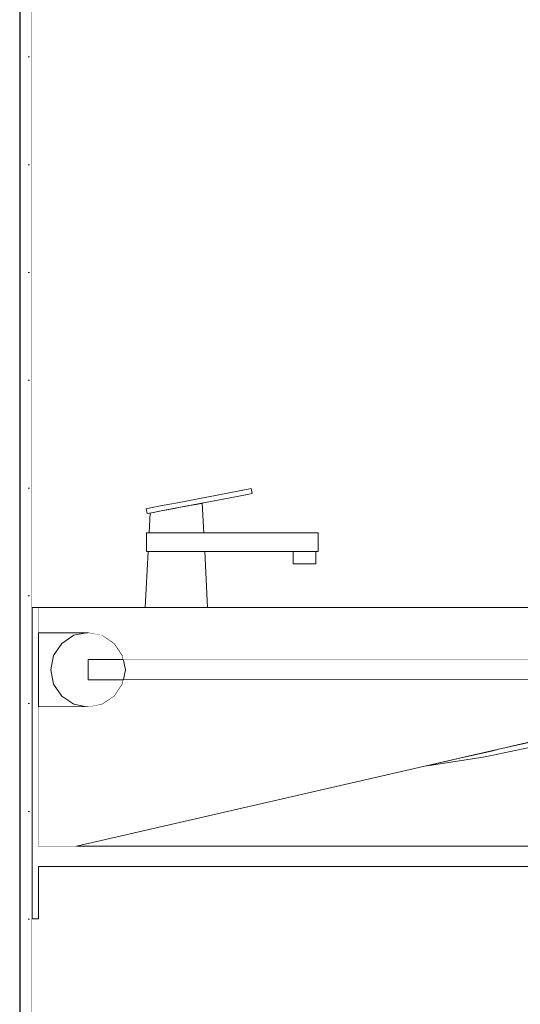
# Model space of a CAD drawing. Header units: millimetres. Extents: x 90539 to 127778, y -34922 to 14506.
# Tile 65 of 256: x 109668 to 110070, y 581 to 1372. Entities that reach past the tile are written whole.
import ezdxf

# ---------------------------------------------------------------- set-up
doc = ezdxf.new("R2010")
doc.units = ezdxf.units.MM
doc.header["$MEASUREMENT"] = 0
doc.linetypes.add('Wipeout_Contour', pattern=[1000, 0, -1000])
for name, color, linetype in [('Nowe_A-Armatura', 7, 'Continuous'), ('Nowe_A-Meble-Kuchnia', 7, 'Continuous'), ('Nowe_A-Wymiary-Wewnętrzne', 7, 'Continuous'), ('Nowe_A-Wymiary-Zewnętrzne', 7, 'Continuous'), ('Nowe_A-Ściany-Działowe', 7, 'Continuous'), ('Nowe_A-Ściany-Wewnętrzne', 7, 'Continuous')]:
    doc.layers.add(name, color=color, linetype=linetype)
for name, color, linetype, lineweight in [('Nowe_A-Armatura_Nr_pióra__22', 8, 'Continuous', 25), ('Nowe_A-Armatura_Nr_pióra__24', 7, 'Continuous', 15), ('Nowe_A-Meble-Kuchnia_Nr_pióra__2', 8, 'Continuous', 13), ('Nowe_A-Wymiary-Wewnętrzne_Nr_pióra__46', 5, 'Continuous', 15), ('Nowe_A-Wymiary-Zewnętrzne_Nr_pióra__46', 5, 'Continuous', 15), ('Nowe_A-Ściany-Wewnętrzne_Nr_pióra__27', 7, 'Continuous', 25), ('Nowe_A-Ściany-Wewnętrzne_Nr_pióra__47', 7, 'Continuous', 15)]:
    doc.layers.add(name, color=color, linetype=linetype, lineweight=lineweight)
for name, color, linetype, lineweight, true_color in [('Nowe_A-Wymiary-Wewnętrzne_Nr_pióra__45', 7, 'Continuous', 15, 0x40a5ff), ('Nowe_A-Wymiary-Wewnętrzne_Nr_pióra__85', 7, 'Continuous', 13, 0x80c2ff), ('Nowe_A-Wymiary-Zewnętrzne_Nr_pióra__45', 7, 'Continuous', 15, 0x40a5ff), ('Nowe_A-Wymiary-Zewnętrzne_Nr_pióra__85', 7, 'Continuous', 13, 0x80c2ff)]:
    doc.layers.add(name, color=color, linetype=linetype, lineweight=lineweight, true_color=true_color)
doc.styles.add('STYL_AUTOMATYCZNY_2', font='arial.ttf')
doc.dimstyles.new('STYL_AUTOMATYCZNY__1', dxfattribs={"dimtxt": 125, "dimasz": 47.5, "dimexe": 0.18, "dimexo": 20, "dimgap": 0, "dimtad": 1, "dimdec": 1, "dimlfac": 0.1, "dimzin": 0, "dimdsep": 46, "dimtxsty": 'STYL_AUTOMATYCZNY_2', "dimblk": 'ARROWHEAD_11', "dimblk1": 'ARROWHEAD_11', "dimblk2": 'ARROWHEAD_11', "dimcen": 0.09, "dimclrd": 256, "dimclre": 256, "dimclrt": 5, "dimadec": 1, "dimazin": 0, "dimtfac": 1, "dimtdec": 4, "dimtmove": 0, "dimatfit": 3, "dimfxl": 0, "dimtolj": 1, "dimtzin": 0, "dimarcsym": 0})

# ---------------------------------------------------------------- blocks, each defined once
blk = doc.blocks.new('ElemPrzekroju_21')
at = {"layer": 'Nowe_A-Ściany-Wewnętrzne', "linetype": 'Continuous', "lineweight": 0, "true_color": 0x000000}
h = blk.add_hatch(dxfattribs=at)
h.set_pattern_fill('Tynk', color=18, style=0, pattern_type=2)
h.set_pattern_definition([(0, (0, 0), (0, 86.60254), [0, -50]), (0, (25, 43.3), (0, 86.60254), [0, -50])])
h.paths.add_polyline_path([(109677.6, 2550), (109667.6, 2550), (109667.6, 2500), (109667.6, -20), (109677.6, -20)])
at = {"layer": 'Nowe_A-Ściany-Wewnętrzne_Nr_pióra__27', "color": 7, "linetype": 'Continuous', "lineweight": 25, "flags": 128}
blk.add_lwpolyline([(109667.6, 2550), (109667.6, 2500), (109667.6, -20), (109667.6, -70), (109667.6, -210)], dxfattribs=at)
at = {"layer": 'Nowe_A-Ściany-Wewnętrzne_Nr_pióra__47', "color": 7, "linetype": 'Continuous', "lineweight": 15}
for p, q in [((109677.6, 2080), (109677.6, 900)), ((109677.6, 900), (109677.6, 650)), ((109677.6, 650), (109677.6, 0))]:
    blk.add_line(p, q, dxfattribs=at)
blk = doc.blocks.new('ElemPrzekroju_25')
at = {"color": 254, "linetype": 'Wipeout_Contour', "lineweight": 0, "ltscale": 6815411.693442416}
blk.add_wipeout([(109677.6, 2540), (109677.6, 2100), (110477.6, 2100), (110477.6, 519.19), (110503.66, 549.44), (110520.6, 562.24), (110520.6, 2117), (111654.6, 2117), (111654.6, 0), (111973.1, 0), (111973.1, 2.45), (111943.06, 2.45), (111910.44, 86.95), (111909.1, 94.15), (111909.1, 204.5), (111973.1, 204.5), (111973.1, 205.5), (111908.1, 205.5), (111908.1, 228.49), (111870.92, 228.49), (111870.92, 232.26), (111870.92, 232.76), (111870.9, 257.12), (111870.92, 260.3), (111870.92, 477.41), (111870.9, 514.77), (111870.92, 548.64), (111870.92, 566.63), (111870.72, 573.91), (111870.15, 590.35), (111869.58, 605.28), (111868.94, 621.57), (111868.28, 635.36), (111867.53, 651.5), (111866.73, 666.91), (111866.46, 675.53), (111870.87, 676.73), (111870.92, 687.28), (111870.92, 691.98), (111870.92, 692.51), (111908.1, 692.51), (111908.1, 717), (111918.49, 749.19), (111892.43, 753.66), (111890.42, 755.43), (111889.48, 757.69), (111889.61, 759.5), (111889.69, 759.95), (111890.43, 764.33), (111895.67, 795.02), (111896.27, 798.52), (111897.03, 800.85), (111898.43, 802.31), (111900.88, 803.3), (111934.17, 797.72), (111934, 797.19), (111947.82, 839.98), (111973.27, 839.98), (111973.27, 840), (112527.6, 840), (112527.6, 2540)], dxfattribs=at).dxf.layer = 'Nowe_A-Ściany-Działowe'
at = {"color": 254, "linetype": 'Wipeout_Contour', "lineweight": 0, "ltscale": 5504595.085087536}
blk.add_wipeout([(109677.6, 900), (109768.6, 900), (109770.85, 945), (109769.6, 945), (109769.6, 960), (109771.6, 960), (109772.39, 975.96), (109770.06, 975.52), (109769.32, 979.45), (109853.83, 995.55), (109854.58, 991.62), (109814.4, 983.96), (109815.6, 960), (109907.6, 960), (109907.6, 945), (109905.6, 945), (109905.6, 935), (109887.6, 935), (109887.6, 945), (109816.35, 945), (109818.6, 900), (110265.95, 900), (110265.95, 858.18), (110352.6, 858.18), (110384.43, 851.85), (110411.41, 833.82), (110429.44, 806.83), (110435.78, 775), (110429.44, 743.17), (110411.41, 716.18), (110384.43, 698.15), (110352.6, 691.82), (109682.6, 691.82), (109682.6, 650), (109677.6, 650), (109677.6, 0), (110457.6, 0), (110457.6, 111.85), (110445.13, 133.33), (110443.83, 136.11), (110424.55, 187.11), (110412.68, 242.45), (110408.67, 300), (110412.68, 357.55), (110424.55, 412.89), (110443.83, 463.89), (110445.13, 466.67), (110457.6, 488.15), (110457.6, 2080), (109677.6, 2080)], dxfattribs=at).dxf.layer = 'Nowe_A-Ściany-Działowe'
at = {"color": 254, "linetype": 'Wipeout_Contour', "lineweight": 0, "ltscale": 1984307.954229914}
blk.add_wipeout([(109994.79, 772.92), (109713.18, 708.18), (110352.6, 708.18), (110378.17, 713.27), (110399.84, 727.75), (110414.33, 749.43), (110419.42, 775), (110414.33, 800.57), (110399.84, 822.25), (110378.17, 836.73), (110352.6, 841.82), (110265.95, 841.82), (110265.95, 820), (110199.6, 820), (110168.96, 812.96), (110103.85, 793.33), (110041.92, 780), (109998.57, 773.33)], dxfattribs=at).dxf.layer = 'Nowe_A-Ściany-Działowe'
blk = doc.blocks.new('ElemPrzekroju_27')
at = {"layer": 'Nowe_A-Armatura_Nr_pióra__24', "color": 7, "linetype": 'Continuous', "lineweight": 15}
for p, q in [((109682.6, 900), (109677.6, 900)), ((109682.6, 691.82), (109682.6, 650)), ((109682.6, 650), (109677.6, 650))]:
    blk.add_line(p, q, dxfattribs=at)
at = {"color": 254, "linetype": 'Wipeout_Contour', "lineweight": 0, "ltscale": 1206754.256732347}
blk.add_wipeout([(109682.6, 820), (109722.6, 820), (109711.12, 822.28), (109701.38, 828.79), (109694.88, 838.52), (109692.6, 850), (109694.88, 861.48), (109701.38, 871.21), (109711.12, 877.72), (109722.6, 880), (109682.6, 880)], dxfattribs=at).dxf.layer = 'Nowe_A-Armatura'
at = {"layer": 'Nowe_A-Armatura_Nr_pióra__22', "color": 8, "linetype": 'Continuous', "lineweight": 25}
for p, q in [((109682.6, 880), (109722.6, 880)), ((109722.6, 820), (109682.6, 820))]:
    blk.add_line(p, q, dxfattribs=at)
at = {"layer": 'Nowe_A-Armatura_Nr_pióra__24', "color": 7, "linetype": 'Continuous', "lineweight": 15}
for p, q in [((109682.6, 900), (109682.6, 708.18)), ((109722.6, 858.18), (109722.6, 841.82))]:
    blk.add_line(p, q, dxfattribs=at)
at = {"layer": 'Nowe_A-Armatura_Nr_pióra__24', "color": 7, "linetype": 'Continuous', "lineweight": 15, "flags": 128}
blk.add_lwpolyline([(109694.88, 838.52), (109701.38, 828.79), (109711.12, 822.28), (109722.6, 820), (109734.08, 822.28), (109743.81, 828.79), (109750.31, 838.52), (109752.6, 850), (109750.31, 861.48), (109743.81, 871.21), (109734.08, 877.72), (109722.6, 880), (109711.12, 877.72), (109701.38, 871.21), (109694.88, 861.48), (109692.6, 850)], close=True, dxfattribs=at)
for points in [[(109722.6, 858.18), (110352.6, 858.18), (110384.43, 851.85), (110411.41, 833.82), (110429.44, 806.83), (110435.78, 775), (110429.44, 743.17), (110411.41, 716.18), (110384.43, 698.15), (110352.6, 691.82), (109682.6, 691.82)], [(109722.6, 841.82), (110352.6, 841.82), (110378.17, 836.73), (110399.84, 822.25), (110414.33, 800.57), (110419.42, 775), (110414.33, 749.43), (110399.84, 727.75), (110378.17, 713.27), (110352.6, 708.18), (109682.6, 708.18)]]:
    blk.add_lwpolyline(points, dxfattribs=at)
blk = doc.blocks.new('ElemPrzekroju_366')
at = {"color": 254, "linetype": 'Wipeout_Contour', "lineweight": 0, "ltscale": 439429.749413}
blk.add_wipeout([(109854.58, 991.62), (109853.83, 995.55), (109851.31, 995.07), (109852.06, 991.14)], dxfattribs=at).dxf.layer = 'Nowe_A-Meble-Kuchnia'
at = {"color": 254, "linetype": 'Wipeout_Contour', "lineweight": 0, "ltscale": 439271.525625}
blk.add_wipeout([(109811.63, 983.44), (109812.65, 960), (109815.6, 960), (109814.4, 983.96)], dxfattribs=at).dxf.layer = 'Nowe_A-Meble-Kuchnia'
at = {"color": 254, "linetype": 'Wipeout_Contour', "lineweight": 0, "ltscale": 548888.401768}
blk.add_wipeout([(109771.6, 960), (109773.34, 960), (109774.54, 960), (109775.26, 976.51), (109772.39, 975.96)], dxfattribs=at).dxf.layer = 'Nowe_A-Meble-Kuchnia'
at = {"color": 254, "linetype": 'Wipeout_Contour', "lineweight": 0, "ltscale": 439593.464463}
blk.add_wipeout([(109896.6, 935), (109896.6, 945), (109892.1, 945), (109892.1, 935)], dxfattribs=at).dxf.layer = 'Nowe_A-Meble-Kuchnia'
at = {"color": 254, "linetype": 'Wipeout_Contour', "lineweight": 0, "ltscale": 439636.051363}
blk.add_wipeout([(109905.6, 935), (109905.6, 945), (109904.39, 945), (109904.39, 935)], dxfattribs=at).dxf.layer = 'Nowe_A-Meble-Kuchnia'
at = {"color": 254, "linetype": 'Wipeout_Contour', "lineweight": 0, "ltscale": 988499.554669}
blk.add_wipeout([(109682.6, 880), (109722.6, 880), (109734.08, 877.72), (109743.81, 871.21), (109750.31, 861.48), (109750.97, 858.18), (110199.6, 858.18), (110199.6, 900), (109682.6, 900)], dxfattribs=at).dxf.layer = 'Nowe_A-Meble-Kuchnia'
at = {"color": 254, "linetype": 'Wipeout_Contour', "lineweight": 0, "ltscale": 769124.238733}
blk.add_wipeout([(109734.08, 822.28), (109722.6, 820), (110199.6, 820), (110199.6, 841.82), (109750.97, 841.82), (109750.31, 838.52), (109743.81, 828.79)], dxfattribs=at).dxf.layer = 'Nowe_A-Meble-Kuchnia'
at = {"color": 254, "linetype": 'Wipeout_Contour', "lineweight": 0, "ltscale": 439410.775091}
blk.add_wipeout([(109852.06, 991.14), (109851.31, 995.07), (109844.36, 993.74), (109845.11, 989.81)], dxfattribs=at).dxf.layer = 'Nowe_A-Meble-Kuchnia'
at = {"color": 254, "linetype": 'Wipeout_Contour', "lineweight": 0, "ltscale": 439250.164604}
blk.add_wipeout([(109811.63, 983.44), (109804.05, 981.99), (109804.6, 960), (109812.65, 960)], dxfattribs=at).dxf.layer = 'Nowe_A-Meble-Kuchnia'
at = {"color": 254, "linetype": 'Wipeout_Contour', "lineweight": 0, "ltscale": 548877.753797}
blk.add_wipeout([(109770.85, 945), (109768.6, 900), (109771.95, 900), (109773.89, 945), (109773.34, 945)], dxfattribs=at).dxf.layer = 'Nowe_A-Meble-Kuchnia'
at = {"color": 254, "linetype": 'Wipeout_Contour', "lineweight": 0, "ltscale": 439279.050746}
blk.add_wipeout([(109816.35, 945), (109813.3, 945), (109815.25, 900), (109818.6, 900)], dxfattribs=at).dxf.layer = 'Nowe_A-Meble-Kuchnia'
at = {"color": 254, "linetype": 'Wipeout_Contour', "lineweight": 0, "ltscale": 439577.876576}
blk.add_wipeout([(109892.1, 935), (109892.1, 945), (109888.8, 945), (109888.8, 935)], dxfattribs=at).dxf.layer = 'Nowe_A-Meble-Kuchnia'
at = {"color": 254, "linetype": 'Wipeout_Contour', "lineweight": 0, "ltscale": 439627.051692}
blk.add_wipeout([(109904.39, 935), (109904.39, 945), (109901.1, 945), (109901.1, 935)], dxfattribs=at).dxf.layer = 'Nowe_A-Meble-Kuchnia'
at = {"color": 254, "linetype": 'Wipeout_Contour', "lineweight": 0, "ltscale": 439289.597055}
blk.add_wipeout([(109682.6, 820), (109682.6, 708.18), (109713.18, 708.18), (110199.6, 820)], dxfattribs=at).dxf.layer = 'Nowe_A-Meble-Kuchnia'
at = {"layer": 'Nowe_A-Meble-Kuchnia_Nr_pióra__2', "color": 8, "linetype": 'Continuous', "lineweight": 13}
for p, q in [((109853.83, 995.55), (109851.31, 995.07)), ((109854.58, 991.62), (109852.06, 991.14)), ((109854.58, 991.62), (109853.83, 995.55))]:
    blk.add_line(p, q, dxfattribs=at)
at = {"color": 254, "linetype": 'Wipeout_Contour', "lineweight": 0, "ltscale": 439377.465184}
blk.add_wipeout([(109844.36, 993.74), (109834.68, 991.9), (109835.43, 987.97), (109845.11, 989.81)], dxfattribs=at).dxf.layer = 'Nowe_A-Meble-Kuchnia'
at = {"color": 254, "linetype": 'Wipeout_Contour', "lineweight": 0, "ltscale": 439213.040678}
blk.add_wipeout([(109793.6, 960), (109804.6, 960), (109804.05, 981.99), (109793.6, 980)], dxfattribs=at).dxf.layer = 'Nowe_A-Meble-Kuchnia'
at = {"color": 254, "linetype": 'Wipeout_Contour', "lineweight": 0, "ltscale": 439644.392952}
blk.add_wipeout([(109906.35, 945), (109907.6, 945), (109907.6, 960), (109906.35, 960)], dxfattribs=at).dxf.layer = 'Nowe_A-Meble-Kuchnia'
at = {"color": 254, "linetype": 'Wipeout_Contour', "lineweight": 0, "ltscale": 439255.199834}
blk.add_wipeout([(109804.97, 945), (109806.1, 900), (109815.25, 900), (109813.3, 945)], dxfattribs=at).dxf.layer = 'Nowe_A-Meble-Kuchnia'
at = {"color": 254, "linetype": 'Wipeout_Contour', "lineweight": 0, "ltscale": 439568.876905}
blk.add_wipeout([(109888.8, 935), (109888.8, 945), (109887.6, 945), (109887.6, 935)], dxfattribs=at).dxf.layer = 'Nowe_A-Meble-Kuchnia'
at = {"color": 254, "linetype": 'Wipeout_Contour', "lineweight": 0, "ltscale": 439611.463805}
blk.add_wipeout([(109901.1, 935), (109901.1, 945), (109896.6, 945), (109896.6, 935)], dxfattribs=at).dxf.layer = 'Nowe_A-Meble-Kuchnia'
at = {"color": 254, "linetype": 'Wipeout_Contour', "lineweight": 0, "ltscale": 330125.580309}
blk.add_wipeout([(110025.6, 780), (110031.68, 780), (110059.64, 787.83)], dxfattribs=at).dxf.layer = 'Nowe_A-Meble-Kuchnia'
at = {"layer": 'Nowe_A-Meble-Kuchnia_Nr_pióra__2', "color": 8, "linetype": 'Continuous', "lineweight": 13}
for p, q in [((109851.31, 995.07), (109844.36, 993.74)), ((109852.06, 991.14), (109845.11, 989.81)), ((109888.8, 935), (109887.6, 935)), ((109892.1, 935), (109888.8, 935)), ((109896.6, 935), (109892.1, 935)), ((109901.1, 935), (109896.6, 935)), ((109904.39, 935), (109901.1, 935)), ((109905.6, 935), (109904.39, 935))]:
    blk.add_line(p, q, dxfattribs=at)
at = {"color": 254, "linetype": 'Wipeout_Contour', "lineweight": 0, "ltscale": 439169.915229}
blk.add_wipeout([(109782.6, 960), (109793.6, 960), (109793.6, 980), (109783.05, 977.99)], dxfattribs=at).dxf.layer = 'Nowe_A-Meble-Kuchnia'
at = {"color": 254, "linetype": 'Wipeout_Contour', "lineweight": 0, "ltscale": 439634.959655}
blk.add_wipeout([(109902.88, 945), (109906.35, 945), (109906.35, 960), (109902.88, 960)], dxfattribs=at).dxf.layer = 'Nowe_A-Meble-Kuchnia'
at = {"color": 254, "linetype": 'Wipeout_Contour', "lineweight": 0, "ltscale": 439213.858431}
blk.add_wipeout([(109793.6, 945), (109793.6, 900), (109806.1, 900), (109804.97, 945)], dxfattribs=at).dxf.layer = 'Nowe_A-Meble-Kuchnia'
at = {"color": 254, "linetype": 'Wipeout_Contour', "lineweight": 0, "ltscale": 440275.046469}
blk.add_wipeout([(110031.68, 780), (110089.22, 793.33), (110083.6, 793.33), (110059.64, 787.83)], dxfattribs=at).dxf.layer = 'Nowe_A-Meble-Kuchnia'
at = {"layer": 'Nowe_A-Meble-Kuchnia_Nr_pióra__2', "color": 8, "linetype": 'Continuous', "lineweight": 13}
blk.add_line((109907.6, 945), (109907.6, 960), dxfattribs=at)
at = {"color": 254, "linetype": 'Wipeout_Contour', "lineweight": 0, "ltscale": 439132.505102}
blk.add_wipeout([(109774.54, 960), (109782.6, 960), (109783.05, 977.99), (109775.26, 976.51)], dxfattribs=at).dxf.layer = 'Nowe_A-Meble-Kuchnia'
at = {"color": 254, "linetype": 'Wipeout_Contour', "lineweight": 0, "ltscale": 439618.237497}
blk.add_wipeout([(109897.98, 945), (109902.88, 945), (109902.88, 960), (109897.98, 960)], dxfattribs=at).dxf.layer = 'Nowe_A-Meble-Kuchnia'
at = {"color": 254, "linetype": 'Wipeout_Contour', "lineweight": 0, "ltscale": 439165.930119}
blk.add_wipeout([(109781.1, 900), (109793.6, 900), (109793.6, 945), (109782.22, 945)], dxfattribs=at).dxf.layer = 'Nowe_A-Meble-Kuchnia'
at = {"color": 254, "linetype": 'Wipeout_Contour', "lineweight": 0, "ltscale": 330166.85791}
blk.add_wipeout([(110031.68, 780), (110037.18, 780), (110089.22, 793.33)], dxfattribs=at).dxf.layer = 'Nowe_A-Meble-Kuchnia'
at = {"layer": 'Nowe_A-Meble-Kuchnia_Nr_pióra__2', "color": 8, "linetype": 'Continuous', "lineweight": 13}
for p, q in [((109906.35, 960), (109902.88, 960)), ((109907.6, 960), (109906.35, 960)), ((109906.35, 945), (109902.88, 945)), ((109905.6, 935), (109905.6, 945)), ((109907.6, 945), (109906.35, 945))]:
    blk.add_line(p, q, dxfattribs=at)
at = {"color": 254, "linetype": 'Wipeout_Contour', "lineweight": 0, "ltscale": 439172.256664}
blk.add_wipeout([(109795.29, 980.32), (109794.54, 984.25), (109782.07, 981.88), (109782.82, 977.95)], dxfattribs=at).dxf.layer = 'Nowe_A-Meble-Kuchnia'
at = {"color": 254, "linetype": 'Wipeout_Contour', "lineweight": 0, "ltscale": 439405.779012}
blk.add_wipeout([(109796.65, 960), (109796.65, 945), (109897.98, 945), (109897.98, 960)], dxfattribs=at).dxf.layer = 'Nowe_A-Meble-Kuchnia'
at = {"color": 254, "linetype": 'Wipeout_Contour', "lineweight": 0, "ltscale": 439124.588718}
blk.add_wipeout([(109771.95, 900), (109781.1, 900), (109782.22, 945), (109773.89, 945)], dxfattribs=at).dxf.layer = 'Nowe_A-Meble-Kuchnia'
at = {"color": 254, "linetype": 'Wipeout_Contour', "lineweight": 0, "ltscale": 330231.579869}
blk.add_wipeout([(110089.22, 793.33), (110037.18, 780), (110097.07, 793.33)], dxfattribs=at).dxf.layer = 'Nowe_A-Meble-Kuchnia'
at = {"color": 254, "linetype": 'Wipeout_Contour', "lineweight": 0, "ltscale": 330075.282504}
blk.add_wipeout([(110025.6, 780), (110009.96, 776.4), (110031.68, 780)], dxfattribs=at).dxf.layer = 'Nowe_A-Meble-Kuchnia'
at = {"layer": 'Nowe_A-Meble-Kuchnia_Nr_pióra__2', "color": 8, "linetype": 'Continuous', "lineweight": 13}
for p, q in [((109902.88, 960), (109897.98, 960)), ((109818.6, 900), (109816.35, 945)), ((109887.6, 935), (109887.6, 945)), ((109902.88, 945), (109897.98, 945)), ((110199.6, 900), (109682.6, 900))]:
    blk.add_line(p, q, dxfattribs=at)
at = {"color": 254, "linetype": 'Wipeout_Contour', "lineweight": 0, "ltscale": 439277.655035}
blk.add_wipeout([(109835.43, 987.97), (109834.68, 991.9), (109794.54, 984.25), (109795.29, 980.32)], dxfattribs=at).dxf.layer = 'Nowe_A-Meble-Kuchnia'
at = {"color": 254, "linetype": 'Wipeout_Contour', "lineweight": 0, "ltscale": 439128.617067}
blk.add_wipeout([(109782.07, 981.88), (109772.76, 980.1), (109773.5, 976.17), (109782.82, 977.95)], dxfattribs=at).dxf.layer = 'Nowe_A-Meble-Kuchnia'
at = {"color": 254, "linetype": 'Wipeout_Contour', "lineweight": 0, "ltscale": 439176.624628}
blk.add_wipeout([(109783.4, 945), (109796.65, 945), (109796.65, 960), (109783.4, 960)], dxfattribs=at).dxf.layer = 'Nowe_A-Meble-Kuchnia'
at = {"color": 254, "linetype": 'Wipeout_Contour', "lineweight": 0, "ltscale": 330183.779975}
blk.add_wipeout([(110037.18, 780), (110040.71, 780), (110097.07, 793.33)], dxfattribs=at).dxf.layer = 'Nowe_A-Meble-Kuchnia'
at = {"color": 254, "linetype": 'Wipeout_Contour', "lineweight": 0, "ltscale": 330051.943589}
blk.add_wipeout([(110009.96, 776.4), (110001.85, 774.54), (110031.68, 780)], dxfattribs=at).dxf.layer = 'Nowe_A-Meble-Kuchnia'
at = {"layer": 'Nowe_A-Meble-Kuchnia_Nr_pióra__2', "color": 8, "linetype": 'Continuous', "lineweight": 13}
for p, q in [((109834.68, 991.9), (109794.54, 984.25)), ((109844.36, 993.74), (109834.68, 991.9)), ((109845.11, 989.81), (109835.43, 987.97)), ((109794.54, 984.25), (109782.07, 981.88)), ((109835.43, 987.97), (109795.29, 980.32)), ((109815.6, 960), (109814.4, 983.96)), ((109795.29, 980.32), (109782.82, 977.95)), ((109897.98, 960), (109796.65, 960)), ((109897.98, 945), (109796.65, 945))]:
    blk.add_line(p, q, dxfattribs=at)
at = {"color": 254, "linetype": 'Wipeout_Contour', "lineweight": 0, "ltscale": 439103.060265}
blk.add_wipeout([(109773.5, 976.17), (109772.76, 980.1), (109769.32, 979.45), (109770.06, 975.52)], dxfattribs=at).dxf.layer = 'Nowe_A-Meble-Kuchnia'
at = {"color": 254, "linetype": 'Wipeout_Contour', "lineweight": 0, "ltscale": 439130.013973}
blk.add_wipeout([(109773.34, 960), (109773.34, 945), (109783.4, 945), (109783.4, 960)], dxfattribs=at).dxf.layer = 'Nowe_A-Meble-Kuchnia'
at = {"color": 254, "linetype": 'Wipeout_Contour', "lineweight": 0, "ltscale": 330247.960954}
blk.add_wipeout([(110097.07, 793.33), (110040.71, 780), (110102.12, 793.33)], dxfattribs=at).dxf.layer = 'Nowe_A-Meble-Kuchnia'
at = {"layer": 'Nowe_A-Meble-Kuchnia_Nr_pióra__2', "color": 8, "linetype": 'Continuous', "lineweight": 13}
for p, q in [((109782.07, 981.88), (109772.76, 980.1)), ((109772.76, 980.1), (109769.32, 979.45)), ((109770.06, 975.52), (109769.32, 979.45)), ((109773.5, 976.17), (109770.06, 975.52)), ((109782.82, 977.95), (109773.5, 976.17)), ((109796.65, 960), (109783.4, 960)), ((109796.65, 945), (109783.4, 945))]:
    blk.add_line(p, q, dxfattribs=at)
at = {"color": 254, "linetype": 'Wipeout_Contour', "lineweight": 0, "ltscale": 439102.401463}
blk.add_wipeout([(109769.6, 945), (109773.34, 945), (109773.34, 960), (109769.6, 960)], dxfattribs=at).dxf.layer = 'Nowe_A-Meble-Kuchnia'
at = {"color": 254, "linetype": 'Wipeout_Contour', "lineweight": 0, "ltscale": 330193.610004}
blk.add_wipeout([(110040.71, 780), (110041.92, 780), (110102.12, 793.33)], dxfattribs=at).dxf.layer = 'Nowe_A-Meble-Kuchnia'
at = {"layer": 'Nowe_A-Meble-Kuchnia_Nr_pióra__2', "color": 8, "linetype": 'Continuous', "lineweight": 13}
for p, q in [((109771.6, 960), (109772.39, 975.96)), ((109773.34, 960), (109769.6, 960)), ((109769.6, 945), (109769.6, 960)), ((109783.4, 960), (109773.34, 960)), ((109768.6, 900), (109770.85, 945)), ((109773.34, 945), (109769.6, 945)), ((109783.4, 945), (109773.34, 945))]:
    blk.add_line(p, q, dxfattribs=at)
at = {"color": 254, "linetype": 'Wipeout_Contour', "lineweight": 0, "ltscale": 330255.905118}
blk.add_wipeout([(110102.12, 793.33), (110041.92, 780), (110103.85, 793.33)], dxfattribs=at).dxf.layer = 'Nowe_A-Meble-Kuchnia'
at = {"color": 254, "linetype": 'Wipeout_Contour', "lineweight": 0, "ltscale": 440081.387395}
blk.add_wipeout([(110001.85, 774.54), (109999.62, 774.03), (110037.18, 780), (110031.68, 780)], dxfattribs=at).dxf.layer = 'Nowe_A-Meble-Kuchnia'
at = {"color": 254, "linetype": 'Wipeout_Contour', "lineweight": 0, "ltscale": 440042.92538}
blk.add_wipeout([(109999.62, 774.03), (109996.6, 773.33), (109997.72, 773.33), (110037.18, 780)], dxfattribs=at).dxf.layer = 'Nowe_A-Meble-Kuchnia'
at = {"color": 254, "linetype": 'Wipeout_Contour', "lineweight": 0, "ltscale": 330083.437932}
blk.add_wipeout([(110037.18, 780), (109997.72, 773.33), (110040.71, 780)], dxfattribs=at).dxf.layer = 'Nowe_A-Meble-Kuchnia'
at = {"color": 254, "linetype": 'Wipeout_Contour', "lineweight": 0, "ltscale": 330045.679238}
blk.add_wipeout([(109997.72, 773.33), (109998.57, 773.33), (110040.71, 780)], dxfattribs=at).dxf.layer = 'Nowe_A-Meble-Kuchnia'
at = {"color": 254, "linetype": 'Wipeout_Contour', "lineweight": 0, "ltscale": 330088.98263}
blk.add_wipeout([(110040.71, 780), (109998.57, 773.33), (110041.92, 780)], dxfattribs=at).dxf.layer = 'Nowe_A-Meble-Kuchnia'
at = {"layer": 'Nowe_A-Meble-Kuchnia_Nr_pióra__2', "color": 8, "linetype": 'Continuous', "lineweight": 13}
blk.add_line((110103.85, 793.33), (110041.92, 780), dxfattribs=at)
at = {"color": 254, "linetype": 'Wipeout_Contour', "lineweight": 0, "ltscale": 329998.041558}
blk.add_wipeout([(109995.55, 773.09), (109997.72, 773.33), (109996.6, 773.33)], dxfattribs=at).dxf.layer = 'Nowe_A-Meble-Kuchnia'
at = {"color": 254, "linetype": 'Wipeout_Contour', "lineweight": 0, "ltscale": 329997.407787}
blk.add_wipeout([(109995.55, 773.09), (109995.51, 773.08), (109997.72, 773.33)], dxfattribs=at).dxf.layer = 'Nowe_A-Meble-Kuchnia'
at = {"color": 254, "linetype": 'Wipeout_Contour', "lineweight": 0, "ltscale": 439997.494868}
blk.add_wipeout([(109995.51, 773.08), (109994.79, 772.92), (109998.57, 773.33), (109997.72, 773.33)], dxfattribs=at).dxf.layer = 'Nowe_A-Meble-Kuchnia'
at = {"layer": 'Nowe_A-Meble-Kuchnia_Nr_pióra__2', "color": 8, "linetype": 'Continuous', "lineweight": 13}
for p, q in [((109713.18, 708.18), (110199.6, 820)), ((110041.92, 780), (109998.57, 773.33)), ((109998.57, 773.33), (109994.79, 772.92))]:
    blk.add_line(p, q, dxfattribs=at)
blk = doc.blocks.new('*D714')
at = {"layer": 'Nowe_A-Wymiary-Wewnętrzne_Nr_pióra__45', "linetype": 'Continuous', "lineweight": 15, "true_color": 0x40a5ff}
for points in [[(116511.16, 900), (116512.12, 895.22), (116514.83, 891.16), (116518.88, 888.45), (116523.66, 887.5), (116528.45, 888.45), (116532.5, 891.16), (116535.21, 895.22), (116536.16, 900), (116535.21, 904.78), (116532.5, 908.84), (116528.45, 911.55), (116523.66, 912.5), (116518.88, 911.55), (116514.83, 908.84), (116512.12, 904.78)], [(116511.16, 0), (116512.12, -4.78), (116514.83, -8.84), (116518.88, -11.55), (116523.66, -12.5), (116528.45, -11.55), (116532.5, -8.84), (116535.21, -4.78), (116536.16, 0), (116535.21, 4.78), (116532.5, 8.84), (116528.45, 11.55), (116523.66, 12.5), (116518.88, 11.55), (116514.83, 8.84), (116512.12, 4.78)]]:
    blk.add_hatch(color=161, dxfattribs=at).paths.add_polyline_path(points)
at = {"layer": 'Nowe_A-Wymiary-Wewnętrzne_Nr_pióra__45', "color": 161, "linetype": 'Continuous', "lineweight": 15, "true_color": 0x40a5ff}
for centre in [(116523.66, 900), (116523.66, 0)]:
    blk.add_circle(centre, 12.5, dxfattribs=at)
at = {"layer": 'Nowe_A-Wymiary-Wewnętrzne_Nr_pióra__85', "color": 151, "linetype": 'Continuous', "lineweight": 13, "true_color": 0x80c2ff}
for p, q in [((116511.16, 900), (116476.79, 900)), ((116570.54, 900), (116536.16, 900)), ((116523.66, 12.5), (116523.66, 887.5)), ((116511.16, 0), (116476.79, 0)), ((116570.54, 0), (116536.16, 0)), ((116523.66, -25), (116523.66, -12.5))]:
    blk.add_line(p, q, dxfattribs=at)
at = {"layer": 'Nowe_A-Wymiary-Wewnętrzne_Nr_pióra__46', "color": 5, "lineweight": 15, "insert": (116498.66, 283.17), "char_height": 125, "attachment_point": 7, "rotation": 90, "style": 'STYL_AUTOMATYCZNY_2'}
blk.add_mtext('\\A1;{\\pql;\\fArial|b0|i0|c238|p0;\\W1.000000;90,0}', dxfattribs=at)
blk = doc.blocks.new('ARROWHEAD_11')
at = {"color": 0, "linetype": 'Continuous', "lineweight": 0}
blk.add_line((0, 0), (-1, 0), dxfattribs=at)
at = {"color": 0, "linetype": 'Continuous', "lineweight": 0, "const_width": 0.25, "flags": 128}
blk.add_lwpolyline([(-0.125, 0, 1), (0.125, 0, 1)], format="xyb", close=True, dxfattribs=at)
blk = doc.blocks.new('*D748')
at = {"layer": 'Nowe_A-Wymiary-Zewnętrzne_Nr_pióra__45', "linetype": 'Continuous', "lineweight": 15, "true_color": 0x40a5ff}
for points in [[(119375.13, 12845), (119376.08, 12840.22), (119378.79, 12836.16), (119382.84, 12833.45), (119387.63, 12832.5), (119392.41, 12833.45), (119396.47, 12836.16), (119399.18, 12840.22), (119400.13, 12845), (119399.18, 12849.78), (119396.47, 12853.84), (119392.41, 12856.55), (119387.63, 12857.5), (119382.84, 12856.55), (119378.79, 12853.84), (119376.08, 12849.78)], [(119375.13, -450), (119376.08, -454.78), (119378.79, -458.84), (119382.84, -461.55), (119387.63, -462.5), (119392.41, -461.55), (119396.47, -458.84), (119399.18, -454.78), (119400.13, -450), (119399.18, -445.22), (119396.47, -441.16), (119392.41, -438.45), (119387.63, -437.5), (119382.84, -438.45), (119378.79, -441.16), (119376.08, -445.22)]]:
    blk.add_hatch(color=161, dxfattribs=at).paths.add_polyline_path(points)
at = {"layer": 'Nowe_A-Wymiary-Zewnętrzne_Nr_pióra__45', "color": 161, "linetype": 'Continuous', "lineweight": 15, "true_color": 0x40a5ff}
for centre in [(119387.63, 12845), (119387.63, -450)]:
    blk.add_circle(centre, 12.5, dxfattribs=at)
at = {"layer": 'Nowe_A-Wymiary-Zewnętrzne_Nr_pióra__85', "color": 151, "linetype": 'Continuous', "lineweight": 13, "true_color": 0x80c2ff}
for p, q in [((119387.63, 12857.5), (119387.63, 12870)), ((119375.13, 12845), (119340.75, 12845)), ((119434.5, 12845), (119400.13, 12845)), ((119387.63, -437.5), (119387.63, 12832.5)), ((119375.13, -450), (119340.75, -450)), ((119434.5, -450), (119400.13, -450)), ((119387.63, -475), (119387.63, -462.5))]:
    blk.add_line(p, q, dxfattribs=at)
at = {"layer": 'Nowe_A-Wymiary-Zewnętrzne_Nr_pióra__46', "color": 5, "lineweight": 15, "insert": (119362.63, 5911.52), "char_height": 125, "attachment_point": 7, "rotation": 90, "style": 'STYL_AUTOMATYCZNY_2'}
blk.add_mtext('\\A1;{\\pql;\\fArial|b0|i0|c238|p0;\\W1.000000;1\xa0329,5}', dxfattribs=at)

msp = doc.modelspace()

# ---------------------------------------------------------------- block references
at = {"layer": 'Nowe_A-Ściany-Wewnętrzne', "lineweight": 0}
msp.add_blockref('ElemPrzekroju_21', (0, 0), dxfattribs=at)

# ---------------------------------------------------------------- next in the draw order: block references
at = {"layer": 'Nowe_A-Ściany-Działowe', "lineweight": 0}
msp.add_blockref('ElemPrzekroju_25', (0, 0), dxfattribs=at)

# ---------------------------------------------------------------- next in the draw order: block references
at = {"layer": 'Nowe_A-Armatura', "lineweight": 0}
msp.add_blockref('ElemPrzekroju_27', (0, 0), dxfattribs=at)

# ---------------------------------------------------------------- next in the draw order: block references
at = {"layer": 'Nowe_A-Meble-Kuchnia', "lineweight": 0}
msp.add_blockref('ElemPrzekroju_366', (0, 0), dxfattribs=at)

# ---------------------------------------------------------------- next in the draw order: dimensions: what is measured, and where the dimension line sits
at = {"layer": 'Nowe_A-Wymiary-Wewnętrzne', "color": 151, "linetype": 'Continuous', "lineweight": 13, "true_color": 0x80c2ff}
dim = msp.add_linear_dim(base=(116523.66, 900), p1=(99177.6, 0), p2=(116907.6, 900), angle=90, dimstyle='STYL_AUTOMATYCZNY__1', dxfattribs=at)
dim.commit()
dim.dimension.update_dxf_attribs({"geometry": '*D714', "text_midpoint": (116436.16, 445), "dimtype": 160, "text_rotation": 90})
at = {"layer": 'Nowe_A-Wymiary-Zewnętrzne', "color": 151, "linetype": 'Continuous', "lineweight": 13, "true_color": 0x80c2ff}
dim = msp.add_linear_dim(base=(119387.63, 12845), p1=(95120.09, -450), p2=(98654.74, 12845), angle=90, dimstyle='STYL_AUTOMATYCZNY__1', dxfattribs=at)
dim.commit()
dim.dimension.update_dxf_attribs({"geometry": '*D748', "text_midpoint": (119300.13, 6192.64), "dimtype": 160, "text_rotation": 90})

doc.saveas('drawing.dxf')
